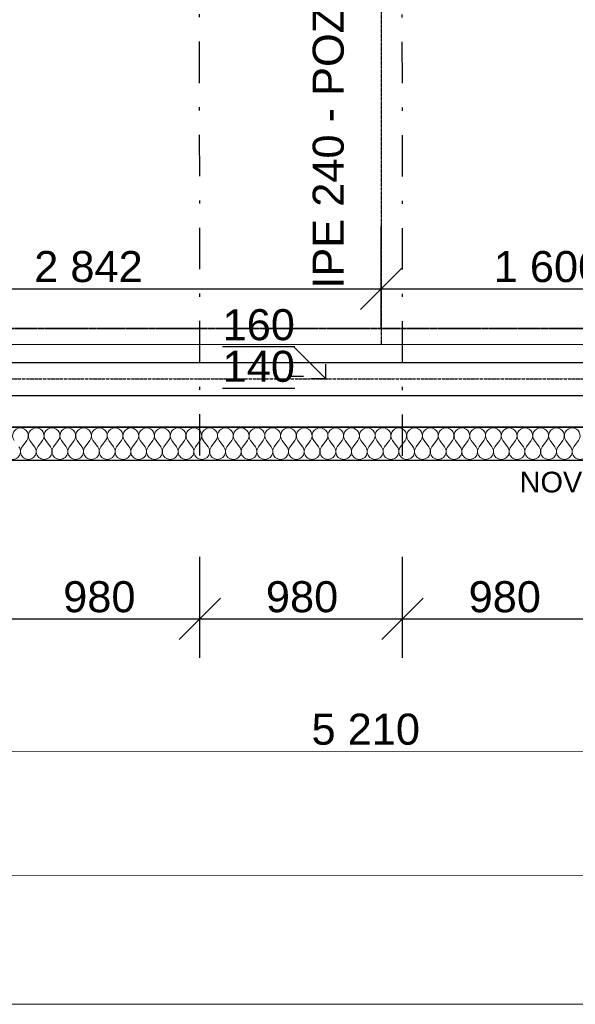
# Model space of a CAD drawing. Header units: millimetres. Extents: x -24674 to 2959, y -2716 to 20653.
# Tile 26 of 161: x -14480 to -11795, y -2437 to 2320. Entities that reach past the tile are written whole.
import ezdxf

# ---------------------------------------------------------------- set-up
doc = ezdxf.new("R2010")
doc.units = ezdxf.units.MM
doc.header["$MEASUREMENT"] = 0
for name, pattern in [('Telekomunikacni vodic', [9.25, 3, -0.75, 3, -0.75, 0.125, -0.75, 0.125, -0.75]), ('Wipeout_Contour', [1000, 0, -1000]), ('Čerchovaná', [450, 200, -117.5, 15, -117.5]), ('Čerchovaná M', [4.5, 2.5, -0.85, 0.3, -0.85]), ('Čerchovaná S', [3.5, 1.5, -0.85, 0.3, -0.85])]:
    doc.linetypes.add(name, pattern=pattern)
for name, color, linetype in [('9._POHLED ZÁPADNÍ_1_0', 7, 'Continuous'), ('9._POHLED ZÁPADNÍ_1_2D prvky - obecné', 7, 'Continuous'), ('9._POHLED ZÁPADNÍ_1_Anotace - SP', 7, 'Continuous'), ('9._POHLED ZÁPADNÍ_1_Kóty - SP', 7, 'Continuous'), ('9._POHLED ZÁPADNÍ_1_Nové_Anotace - SP', 7, 'Continuous'), ('9._POHLED ZÁPADNÍ_1_Nové_Konstrukce - krov', 7, 'Continuous'), ('9._POHLED ZÁPADNÍ_1_Nové_Konstrukce - nosné', 7, 'Continuous'), ('9._POHLED ZÁPADNÍ_1_Nové_Kóty - SP', 7, 'Continuous'), ('9._POHLED ZÁPADNÍ_1_Nové_Popis', 7, 'Continuous'), ('9._POHLED ZÁPADNÍ_1_Nové_Výplně - Povrchové', 7, 'Continuous'), ('9._POHLED ZÁPADNÍ_1_Nové_Výplně – Řezové', 7, 'Continuous'), ('9._POHLED ZÁPADNÍ_1_TZB - elektroinstalace', 7, 'Continuous'), ('9._POHLED ZÁPADNÍ_1_VÝTAH VAR 1', 7, 'Continuous')]:
    doc.layers.add(name, color=color, linetype=linetype)
doc.styles.add('GENEROVANÝ_STYL_1', font='txt')
doc.styles.add('GENEROVANÝ_STYL_2', font='txt')

# ---------------------------------------------------------------- blocks, each defined once
blk = doc.blocks.new('*X6', base_point=(-27719.5, -6044))
at = {"layer": '9._POHLED ZÁPADNÍ_1_Nové_Výplně – Řezové', "color": 21, "linetype": 'Continuous', "lineweight": 20, "true_color": 0xffaaaa}
for p, q in [((-14468.6, 256.6), (-14445.7, 287.1)), ((-14407.6, 256.6), (-14430.5, 287.1)), ((-14392.4, 256.6), (-14369.5, 287.1)), ((-14331.4, 256.6), (-14354.3, 287.1)), ((-14316.2, 256.6), (-14293.3, 287.1)), ((-14255.2, 256.6), (-14278.1, 287.1)), ((-14240, 256.6), (-14217.1, 287.1)), ((-14179, 256.6), (-14201.9, 287.1)), ((-14163.8, 256.6), (-14140.9, 287.1)), ((-14102.9, 256.6), (-14125.7, 287.1)), ((-14087.6, 256.6), (-14064.8, 287.1)), ((-14026.7, 256.6), (-14049.5, 287.1)), ((-14011.4, 256.6), (-13988.6, 287.1)), ((-13950.5, 256.6), (-13973.3, 287.1)), ((-13935.2, 256.6), (-13912.4, 287.1)), ((-13874.3, 256.6), (-13897.1, 287.1)), ((-13859, 256.6), (-13836.2, 287.1)), ((-13798.1, 256.6), (-13820.9, 287.1)), ((-13782.9, 256.6), (-13760, 287.1)), ((-13721.9, 256.6), (-13744.8, 287.1)), ((-13706.7, 256.6), (-13683.8, 287.1)), ((-13645.7, 256.6), (-13668.6, 287.1)), ((-13630.5, 256.6), (-13607.6, 287.1)), ((-13569.5, 256.6), (-13592.4, 287.1)), ((-13554.3, 256.6), (-13531.4, 287)), ((-13493.3, 256.6), (-13516.2, 287)), ((-13478.1, 256.6), (-13455.2, 287)), ((-13417.1, 256.6), (-13440, 287)), ((-13401.9, 256.6), (-13379, 287)), ((-13340.9, 256.6), (-13363.8, 287)), ((-13325.7, 256.6), (-13302.8, 287)), ((-13264.8, 256.6), (-13287.6, 287)), ((-13249.5, 256.6), (-13226.7, 287)), ((-13188.6, 256.6), (-13211.4, 287)), ((-13173.3, 256.6), (-13150.5, 287)), ((-13112.4, 256.6), (-13135.2, 287)), ((-13097.1, 256.6), (-13074.3, 287)), ((-13036.2, 256.6), (-13059, 287)), ((-13020.9, 256.6), (-12998.1, 287)), ((-12960, 256.6), (-12982.8, 287)), ((-12944.8, 256.6), (-12921.9, 287)), ((-12883.8, 256.6), (-12906.7, 287)), ((-12868.6, 256.6), (-12845.7, 287)), ((-12807.6, 256.6), (-12830.5, 287)), ((-12792.4, 256.6), (-12769.5, 287)), ((-12731.4, 256.6), (-12754.3, 287)), ((-12716.2, 256.6), (-12693.3, 287)), ((-12655.2, 256.6), (-12678.1, 287)), ((-12640, 256.6), (-12617.1, 287)), ((-12579, 256.5), (-12601.9, 287)), ((-12563.8, 256.5), (-12540.9, 287)), ((-12502.9, 256.5), (-12525.7, 287)), ((-12487.6, 256.5), (-12464.8, 287)), ((-12426.7, 256.5), (-12449.5, 287)), ((-12411.4, 256.5), (-12388.6, 287)), ((-12350.5, 256.5), (-12373.3, 287)), ((-12335.2, 256.5), (-12312.4, 287)), ((-12274.3, 256.5), (-12297.1, 287)), ((-12259, 256.5), (-12236.2, 287)), ((-12198.1, 256.5), (-12220.9, 287)), ((-12182.9, 256.5), (-12160, 287)), ((-12121.9, 256.5), (-12144.8, 287)), ((-12106.7, 256.5), (-12083.8, 287)), ((-12045.7, 256.5), (-12068.6, 287)), ((-12030.5, 256.5), (-12007.6, 287)), ((-11969.5, 256.5), (-11992.4, 287)), ((-11954.3, 256.5), (-11931.4, 287)), ((-11893.3, 256.5), (-11916.2, 287)), ((-11878.1, 256.5), (-11855.2, 287)), ((-11817.1, 256.5), (-11840, 287)), ((-11801.9, 256.5), (-11779, 287))]:
    blk.add_line(p, q, dxfattribs=at)
for centre, start, end in [((-14476.2, 309.9), 89.9986, 216.8684), ((-14476.2, 309.9), 323.1287, 89.9986), ((-14400, 309.9), 89.9986, 216.8684), ((-14400, 309.9), 323.1287, 89.9986), ((-14323.8, 309.9), 89.9986, 216.8684), ((-14323.8, 309.9), 323.1287, 89.9986), ((-14247.6, 309.9), 89.9986, 216.8684), ((-14247.6, 309.9), 323.1287, 89.9986), ((-14171.4, 309.9), 89.9986, 216.8684), ((-14171.4, 309.9), 323.1287, 89.9986), ((-14095.2, 309.9), 89.9986, 216.8684), ((-14095.2, 309.9), 323.1287, 89.9986), ((-14019, 309.9), 89.9986, 216.8684), ((-14019, 309.9), 323.1287, 89.9986), ((-13942.8, 309.9), 89.9986, 216.8684), ((-13942.8, 309.9), 323.1287, 89.9986), ((-13866.7, 309.9), 89.9986, 216.8684), ((-13866.7, 309.9), 323.1287, 89.9986), ((-13790.5, 309.9), 89.9986, 216.8684), ((-13790.5, 309.9), 323.1287, 89.9986), ((-13714.3, 309.9), 89.9986, 216.8684), ((-13714.3, 309.9), 323.1287, 89.9986), ((-13638.1, 309.9), 89.9986, 216.8684), ((-13638.1, 309.9), 323.1287, 89.9986), ((-13561.9, 309.9), 89.9986, 216.8684), ((-13561.9, 309.9), 323.1287, 89.9986), ((-13485.7, 309.9), 89.9986, 216.8684), ((-13485.7, 309.9), 323.1287, 89.9986), ((-13409.5, 309.9), 89.9986, 216.8684), ((-13409.5, 309.9), 323.1287, 89.9986), ((-13333.3, 309.9), 89.9986, 216.8684), ((-13333.3, 309.9), 323.1287, 89.9986), ((-13257.1, 309.9), 89.9986, 216.8684), ((-13257.1, 309.9), 323.1287, 89.9986), ((-13180.9, 309.9), 89.9986, 216.8684), ((-13180.9, 309.9), 323.1287, 89.9986), ((-13104.8, 309.9), 89.9986, 216.8684), ((-13104.8, 309.9), 323.1287, 89.9986), ((-13028.6, 309.9), 89.9986, 216.8684), ((-13028.6, 309.9), 323.1287, 89.9986), ((-12952.4, 309.9), 89.9986, 216.8684), ((-12952.4, 309.9), 323.1287, 89.9986), ((-12876.2, 309.9), 89.9986, 216.8684), ((-12876.2, 309.9), 323.1287, 89.9986), ((-12800, 309.9), 89.9986, 216.8684), ((-12800, 309.9), 323.1287, 89.9986), ((-12723.8, 309.9), 89.9986, 216.8684), ((-12723.8, 309.9), 323.1287, 89.9986), ((-12647.6, 309.9), 89.9986, 216.8684), ((-12647.6, 309.9), 323.1287, 89.9986), ((-12571.4, 309.9), 89.9986, 216.8684), ((-12571.4, 309.9), 323.1287, 89.9986), ((-12495.2, 309.9), 89.9986, 216.8684), ((-12495.2, 309.9), 323.1287, 89.9986), ((-12419, 309.9), 89.9986, 216.8684), ((-12419, 309.9), 323.1287, 89.9986), ((-12342.8, 309.9), 89.9986, 216.8684), ((-12342.8, 309.9), 323.1287, 89.9986), ((-12266.7, 309.9), 89.9986, 216.8684), ((-12266.7, 309.9), 323.1287, 89.9986), ((-12190.5, 309.9), 89.9986, 216.8684), ((-12190.5, 309.9), 323.1287, 89.9986), ((-12114.3, 309.9), 89.9986, 216.8684), ((-12114.3, 309.9), 323.1287, 89.9986), ((-12038.1, 309.9), 89.9986, 216.8684), ((-12038.1, 309.9), 323.1287, 89.9986), ((-11961.9, 309.9), 89.9986, 216.8684), ((-11961.9, 309.9), 323.1287, 89.9986), ((-11885.7, 309.9), 89.9986, 216.8684), ((-11885.7, 309.9), 323.1287, 89.9986), ((-11809.5, 309.9), 89.9986, 216.8684), ((-11809.5, 309.9), 323.1287, 89.9986), ((-14514.3, 233.7), 143.1287, 36.8684), ((-14438.1, 233.7), 143.1287, 36.8684), ((-14361.9, 233.7), 143.1287, 36.8684), ((-14285.7, 233.7), 143.1287, 36.8684), ((-14209.5, 233.7), 143.1287, 36.8684), ((-14133.3, 233.7), 143.1287, 36.8684), ((-14057.1, 233.7), 143.1287, 36.8684), ((-13980.9, 233.7), 143.1287, 36.8684), ((-13904.8, 233.7), 143.1287, 36.8684), ((-13828.6, 233.7), 143.1287, 36.8684), ((-13752.4, 233.7), 143.1287, 36.8684), ((-13676.2, 233.7), 143.1287, 36.8684), ((-13600, 233.7), 143.1287, 36.8684), ((-13523.8, 233.7), 143.1287, 36.8684), ((-13447.6, 233.7), 143.1287, 36.8684), ((-13371.4, 233.7), 143.1287, 36.8684), ((-13295.2, 233.7), 143.1287, 36.8684), ((-13219, 233.7), 143.1287, 36.8684), ((-13142.9, 233.7), 143.1287, 36.8684), ((-13066.7, 233.7), 143.1287, 36.8684), ((-12990.5, 233.7), 143.1287, 36.8684), ((-12914.3, 233.7), 143.1287, 36.8684), ((-12838.1, 233.7), 143.1287, 36.8684), ((-12761.9, 233.7), 143.1287, 36.8684), ((-12685.7, 233.7), 143.1287, 36.8684), ((-12609.5, 233.7), 143.1287, 36.8684), ((-12533.3, 233.7), 143.1287, 36.8684), ((-12457.1, 233.7), 143.1287, 36.8684), ((-12380.9, 233.7), 143.1287, 36.8684), ((-12304.8, 233.7), 143.1287, 36.8684), ((-12228.6, 233.7), 143.1287, 36.8684), ((-12152.4, 233.7), 143.1287, 36.8684), ((-12076.2, 233.7), 143.1287, 36.8684), ((-12000, 233.7), 143.1287, 36.8684), ((-11923.8, 233.7), 143.1287, 36.8684), ((-11847.6, 233.7), 143.1287, 36.8684), ((-11771.4, 233.7), 143.1287, 36.8684)]:
    blk.add_arc(centre, 38.1, start, end, dxfattribs=at)

msp = doc.modelspace()

# ---------------------------------------------------------------- linework, layer by layer
at = {"layer": '9._POHLED ZÁPADNÍ_1_Kóty - SP', "color": 154, "linetype": 'Continuous', "lineweight": 13}
for p, q in [((-15588.7, -1215.4), (-10378.8, -1214.9)), ((-15990.5, -1816.1), (-321.8, -1814.7)), ((-15843.7, -2437.5), (-321.6, -2436.1))]:
    msp.add_line(p, q, dxfattribs=at)
at = {"layer": '9._POHLED ZÁPADNÍ_1_Nové_Kóty - SP', "color": 1, "linetype": 'Continuous', "lineweight": 25}
for p, q in [((-12732.3, 832.9), (-12732.3, 1320.4)), ((-12632.3, 1120.4), (-12832.3, 920.4)), ((-15574.4, 1020.4), (-12732.3, 1020.4)), ((-12732.3, 1020.4), (-11132.3, 1020.4)), ((-13609.2, -762.5), (-13609.2, -275)), ((-12629.4, -762.5), (-12629.4, -275)), ((-13509.2, -475), (-13709.2, -675)), ((-12529.4, -475), (-12729.4, -675)), ((-14588.8, -575), (-13609.2, -575)), ((-13609.2, -575), (-12629.4, -575)), ((-12629.4, -575), (-11649.5, -575))]:
    msp.add_line(p, q, dxfattribs=at)
at = {"layer": '9._POHLED ZÁPADNÍ_1_TZB - elektroinstalace', "color": 92, "linetype": 'Telekomunikacni vodic', "lineweight": 35, "true_color": 0x00d700, "flags": 128}
for points in [[(-10475, 827.6), (-15797.3, 827.6), (-15795, 2827.6), (-17422.3, 2827.6), (-17422.3, 3077.6)], [(-725, 827.6), (-15797.3, 827.6), (-15795, 2827.6), (-17422.3, 2827.6), (-17422.3, 3077.6)]]:
    msp.add_lwpolyline(points, dxfattribs=at)

# ---------------------------------------------------------------- texts
at = {"layer": '9._POHLED ZÁPADNÍ_1_0', "color": 1, "linetype": 'Continuous', "lineweight": 25, "insert": (-12911.7, 1020.4), "char_height": 150, "attachment_point": 7, "rotation": 90, "style": 'GENEROVANÝ_STYL_1'}
msp.add_mtext('\\A1;{\\pql;\\fArial|b0|i0|c238|p38;IPE 240 - POZN.2}', dxfattribs=at)
at = {"layer": '9._POHLED ZÁPADNÍ_1_Anotace - SP', "color": 1, "linetype": 'Continuous', "lineweight": 25, "insert": (-10216.4, 85.3), "char_height": 100, "attachment_point": 5, "style": 'GENEROVANÝ_STYL_1'}
msp.add_mtext('\\A1;{\\pqc;\\fArial|b0|i0|c238|p38;NOVÝ VĚNEC PO OBVODU NOVÉ ČÁSTI STŘEŠNÍ KCE.}', dxfattribs=at)
at = {"layer": '9._POHLED ZÁPADNÍ_1_Kóty - SP', "color": 1, "linetype": 'Continuous', "lineweight": 25, "char_height": 150, "attachment_point": 7, "style": 'GENEROVANÝ_STYL_2'}
for s, insert, width in [('\\A1;{\\pql;\\fArial|b0|i0|c0|p38;2\xa0842}', (-14409.8, 1050.4), 512.914), ('\\A1;{\\pql;\\fArial|b0|i0|c0|p38;1\xa0600}', (-12188.8, 1050.4), 512.914), ('\\A1;{\\pql;\\fArial|b0|i0|c0|p38;980}', (-14269.7, -545), 341.487), ('\\A1;{\\pql;\\fArial|b0|i0|c0|p38;980}', (-13290.1, -545), 341.487), ('\\A1;{\\pql;\\fArial|b0|i0|c0|p38;980}', (-12310.2, -545), 341.487)]:
    msp.add_mtext(s, dxfattribs=dict(at, insert=insert, width=width))
at = {"layer": '9._POHLED ZÁPADNÍ_1_Kóty - SP', "color": 154, "linetype": 'Continuous', "lineweight": 13, "insert": (-13069.5, -1185.1), "char_height": 150, "width": 512.914, "attachment_point": 7, "rotation": 0.0052, "style": 'GENEROVANÝ_STYL_2'}
msp.add_mtext('\\A1;{\\pql;\\fArial|b0|i0|c0|p38;5\xa0210}', dxfattribs=at)

# ---------------------------------------------------------------- wipeouts: each hides what was drawn before it
at = {"color": 254, "linetype": 'Wipeout_Contour', "lineweight": 0, "ltscale": 32872.39423}
msp.add_wipeout([(-321.7, 351.5), (-16007.9, 351.9), (-16007.9, 191.9), (-321.7, 191.5)], dxfattribs=at).dxf.layer = '9._POHLED ZÁPADNÍ_1_Nové_Výplně - Povrchové'

# ---------------------------------------------------------------- next in the draw order: linework, layer by layer
at = {"layer": '9._POHLED ZÁPADNÍ_1_Nové_Konstrukce - nosné', "color": 1, "linetype": 'Continuous', "lineweight": 25, "flags": 128}
for points in [[(-321.7, 351.5), (-16007.9, 351.9)], [(-16007.9, 191.9), (-161.7, 191.5)]]:
    msp.add_lwpolyline(points, dxfattribs=at)

# ---------------------------------------------------------------- next in the draw order: wipeouts: each hides what was drawn before it
at = {"color": 254, "linetype": 'Wipeout_Contour', "lineweight": 0, "ltscale": 33410.815601}
msp.add_wipeout([(-621.9, 754.5), (-15847.5, 749.8), (-15847.4, 349.8), (-621.9, 354.5)], dxfattribs=at).dxf.layer = '9._POHLED ZÁPADNÍ_1_Nové_Výplně - Povrchové'

# ---------------------------------------------------------------- next in the draw order: linework, layer by layer
at = {"layer": '9._POHLED ZÁPADNÍ_1_Nové_Anotace - SP', "color": 1, "linetype": 'Continuous', "lineweight": 25}
for p, q in [((-13153.8, 737.7), (-13000.6, 584.5)), ((-13000.6, 584.5), (-13000.6, 655.2)), ((-13176.6, 598.1), (-13108, 598.1)), ((-13000.6, 584.5), (-13071.3, 584.5))]:
    msp.add_line(p, q, dxfattribs=at)
at = {"layer": '9._POHLED ZÁPADNÍ_1_Nové_Konstrukce - krov', "color": 1, "linetype": 'Continuous', "lineweight": 25}
for p, q in [((-15844, 664.5), (-493.9, 664.5)), ((-15844, 504.5), (-493.9, 504.5))]:
    msp.add_line(p, q, dxfattribs=at)
at = {"layer": '9._POHLED ZÁPADNÍ_1_Nové_Konstrukce - krov', "color": 1, "linetype": 'Čerchovaná M', "lineweight": 25}
for p, q in [((-15844, 664.5), (-493.9, 664.5)), ((-15844, 504.5), (-493.9, 504.5))]:
    msp.add_line(p, q, dxfattribs=at)
at = {"layer": '9._POHLED ZÁPADNÍ_1_Nové_Konstrukce - krov', "color": 1, "linetype": 'Čerchovaná S', "lineweight": 25}
msp.add_line((-15844, 584.5), (-493.9, 584.5), dxfattribs=at)
msp.add_line((-15844, 584.5), (-493.9, 584.5), dxfattribs=at)
at = {"layer": '9._POHLED ZÁPADNÍ_1_Nové_Konstrukce - nosné', "color": 1, "linetype": 'Continuous', "lineweight": 25, "flags": 128}
for points in [[(-621.9, 754.5), (-15847.5, 749.8)], [(-15847.4, 349.8), (-621.9, 354.5)]]:
    msp.add_lwpolyline(points, dxfattribs=at)
at = {"layer": '9._POHLED ZÁPADNÍ_1_Nové_Popis', "color": 1, "linetype": 'Čerchovaná M', "lineweight": 25}
msp.add_line((-12732.3, 8764.3), (-12732.3, 750.7), dxfattribs=at)

# ---------------------------------------------------------------- next in the draw order: texts
at = {"layer": '9._POHLED ZÁPADNÍ_1_Anotace - SP', "color": 1, "linetype": 'Continuous', "lineweight": 25, "insert": (-13324.5, 745), "char_height": 150, "attachment_point": 5, "line_spacing_factor": 0.804162, "style": 'GENEROVANÝ_STYL_1'}
msp.add_mtext('\\A1;{\\pqc;\\fArial|b0|i0|c238|p38;\\L\\L1\\fArial|b0|i0|c238|p38;\\L\\L6\\fArial|b0|i0|c238|p38;\\L\\L0\\P\\pqc;\\fArial|b0|i0|c238|p38;1\\fArial|b0|i0|c238|p38;4\\fArial|b0|i0|c238|p38;0}', dxfattribs=at)

# ---------------------------------------------------------------- next in the draw order: wipeouts: each hides what was drawn before it
at = {"color": 254, "linetype": 'Wipeout_Contour', "lineweight": 0, "ltscale": 32872.39423}
msp.add_wipeout([(-321.7, 351.5), (-16007.9, 351.9), (-16007.9, 191.9), (-321.7, 191.5)], dxfattribs=at).dxf.layer = '9._POHLED ZÁPADNÍ_1_Nové_Výplně – Řezové'

# ---------------------------------------------------------------- next in the draw order: linework, layer by layer
at = {"layer": '9._POHLED ZÁPADNÍ_1_2D prvky - obecné', "color": 7, "linetype": 'Continuous', "lineweight": 13}
msp.add_line((-20183.6, 346.7), (-492.6, 352.7), dxfattribs=at)
at = {"layer": '9._POHLED ZÁPADNÍ_1_Nové_Konstrukce - krov', "color": 1, "linetype": 'Čerchovaná', "lineweight": 25}
for p, q in [((-13609.2, 214.5), (-13611.8, 4318.2)), ((-12629.4, 213.1), (-12632, 4316.8))]:
    msp.add_line(p, q, dxfattribs=at)
at = {"layer": '9._POHLED ZÁPADNÍ_1_Nové_Konstrukce - nosné', "color": 1, "linetype": 'Continuous', "lineweight": 25, "flags": 128}
for points in [[(-321.7, 351.5), (-16007.9, 351.9)], [(-16007.9, 191.9), (-161.7, 191.5)]]:
    msp.add_lwpolyline(points, dxfattribs=at)

# ---------------------------------------------------------------- next in the draw order: block references
at = {"layer": '9._POHLED ZÁPADNÍ_1_VÝTAH VAR 1', "color": 9, "linetype": 'Continuous', "lineweight": 13}
msp.add_blockref('*X6', (-27719.5, -6044), dxfattribs=at)

doc.saveas('drawing.dxf')
